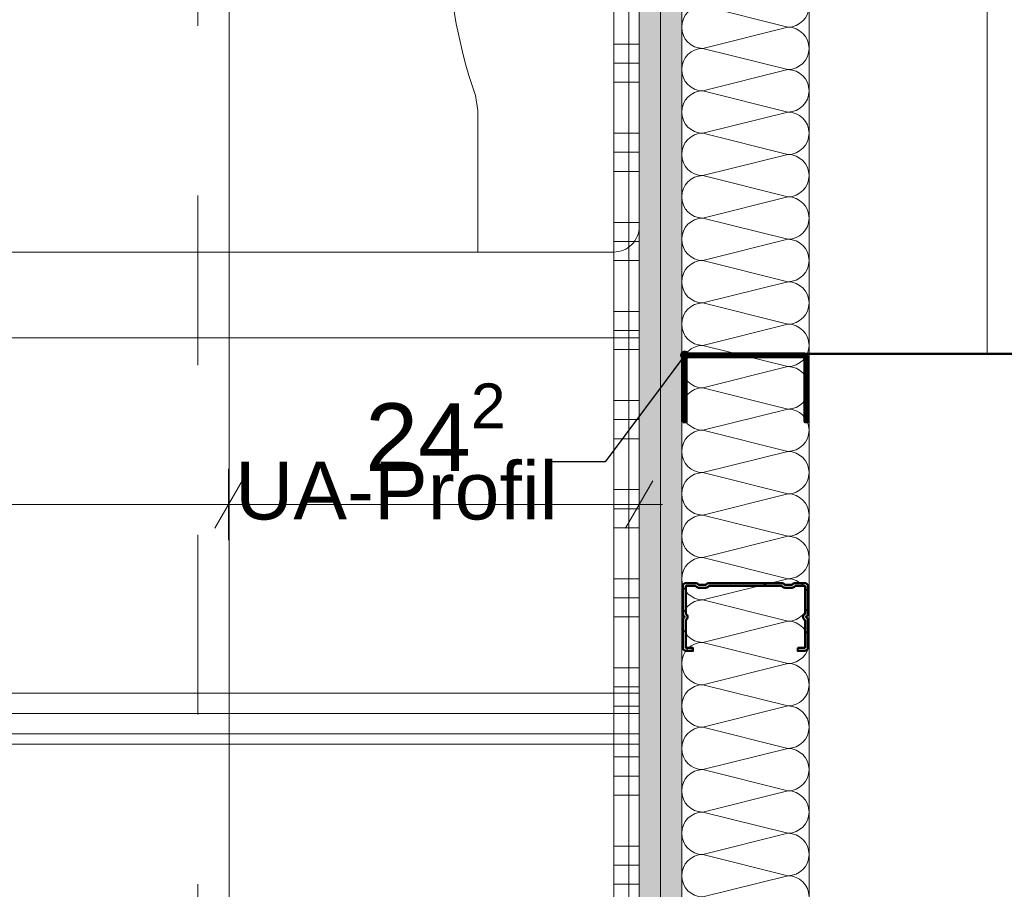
# Model space of a CAD drawing. Header units: metres. Extents: x -3.5 to 65.3, y -10.9 to 16.7.
# Tile 128 of 145: x 43.6 to 44.2, y 2.7 to 3.2. Entities that reach past the tile are written whole.
import ezdxf

# ---------------------------------------------------------------- set-up
doc = ezdxf.new("R2010")
doc.units = ezdxf.units.M
doc.header["$MEASUREMENT"] = 0
doc.linetypes.add('DASHED', pattern=[0.015, 0.007, -0.008])
doc.linetypes.add('Strichlinie doppelt', pattern=[0.218722, 0.105833, -0.042333, 0.028222, -0.042333])
for name, color, linetype in [('102 - Bemaßung_ Beschriftung.Detail_ Ausschnitt', 7, 'Continuous'), ('451 - Universal.Achsen Raster', 7, 'Continuous'), ('654 - Abdeckung.Wand Belag', 7, 'Continuous'), ('660 - Unterkonstruktion.Trockenbau', 7, 'Continuous'), ('Neubau_102 - Bemaßung_ Beschriftung.Detail_ Ausschnitt', 7, 'Continuous'), ('Neubau_606 - Struktur.Wand Innen Ausbau', 7, 'Continuous'), ('Neubau_650 - Abdeckung.Fußboden Aufbau', 7, 'Continuous'), ('Neubau_702 - Einrichtung.Möbel Sanitär', 7, 'Continuous'), ('Neubau_802 - HKLSE.Sanitär', 7, 'Continuous')]:
    doc.layers.add(name, color=color, linetype=linetype)
doc.styles.add('ERSTELLTER_STIL_1', font='txt')
doc.dimstyles.new('ERSTELLTER_STIL__1', dxfattribs={"dimtxt": 0.04, "dimasz": 0.02128, "dimexe": 0.18, "dimexo": 0.0625, "dimgap": 0, "dimtad": 1, "dimzin": 0, "dimdsep": 46, "dimtxsty": 'ERSTELLTER_STIL_1', "dimblk": 'ARROWHEAD_2', "dimblk1": 'ARROWHEAD_2', "dimblk2": 'ARROWHEAD_2', "dimcen": 0.09, "dimse1": 1, "dimse2": 1, "dimclrd": 7, "dimclre": 7, "dimclrt": 7, "dimazin": 0, "dimtfac": 1, "dimtdec": 4, "dimtmove": 0, "dimatfit": 3, "dimfxl": 1, "dimtolj": 1, "dimtzin": 0, "dimarcsym": 0})
doc.dimstyles.new('ERSTELLTER_STIL__2', dxfattribs={"dimtxt": 0.04, "dimasz": 0.02128, "dimexe": 0.18, "dimexo": 0.0625, "dimgap": 0, "dimtad": 1, "dimzin": 0, "dimdsep": 46, "dimtxsty": 'ERSTELLTER_STIL_1', "dimblk": 'ARROWHEAD_2', "dimblk1": 'ARROWHEAD_2', "dimblk2": 'ARROWHEAD_2', "dimcen": 0.09, "dimse1": 1, "dimse2": 1, "dimclrd": 7, "dimclre": 7, "dimclrt": 7, "dimazin": 0, "dimtfac": 1, "dimtdec": 4, "dimtmove": 2, "dimatfit": 3, "dimfxl": 1, "dimtolj": 1, "dimtzin": 0, "dimarcsym": 0})
doc.dimstyles.new('ERSTELLTER_STIL__3', dxfattribs={"dimtxt": 0.04, "dimasz": 0.02128, "dimexe": 0.18, "dimexo": 0.0625, "dimgap": 0, "dimtad": 1, "dimtih": 1, "dimtoh": 1, "dimzin": 0, "dimdsep": 46, "dimtxsty": 'ERSTELLTER_STIL_1', "dimblk": 'ARROWHEAD_2', "dimblk1": 'ARROWHEAD_2', "dimblk2": 'ARROWHEAD_2', "dimcen": 0.09, "dimse1": 1, "dimse2": 1, "dimclrd": 7, "dimclre": 7, "dimclrt": 7, "dimazin": 0, "dimtfac": 1, "dimtdec": 4, "dimtmove": 0, "dimatfit": 3, "dimfxl": 1, "dimtolj": 1, "dimtzin": 0, "dimarcsym": 0})
doc.dimstyles.new('ERSTELLTER_STIL__4', dxfattribs={"dimtxt": 0.04, "dimasz": 0.02128, "dimexe": 0.18, "dimexo": 0.0625, "dimgap": 0, "dimtad": 1, "dimtih": 1, "dimtoh": 1, "dimzin": 0, "dimdsep": 46, "dimtxsty": 'ERSTELLTER_STIL_1', "dimblk": 'ARROWHEAD_2', "dimblk1": 'ARROWHEAD_2', "dimblk2": 'ARROWHEAD_2', "dimcen": 0.09, "dimse1": 1, "dimse2": 1, "dimclrd": 7, "dimclre": 7, "dimclrt": 7, "dimazin": 0, "dimtfac": 1, "dimtdec": 4, "dimtmove": 2, "dimatfit": 3, "dimfxl": 1, "dimtolj": 1, "dimtzin": 0, "dimarcsym": 0})
doc.dimstyles.new('ERSTELLTER_STIL__5', dxfattribs={"dimtxt": 0.18, "dimasz": 0.010944, "dimexe": 0.18, "dimexo": 0.0625, "dimgap": 0, "dimtad": 0, "dimtih": 1, "dimtoh": 1, "dimdec": 4, "dimzin": 0, "dimdsep": 46, "dimcen": 0.09, "dimadec": 0, "dimazin": 0, "dimtfac": 1, "dimtdec": 4, "dimtmove": 0, "dimatfit": 3, "dimldrblk": 'ARROWHEAD_11', "dimfxl": 1, "dimtolj": 1, "dimtzin": 0, "dimarcsym": 0})
pattern_1 = [(45, (0, 0), (-0.0070710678, 0.0070710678), [0, -0.01])]

# ---------------------------------------------------------------- blocks, each defined once
blk = doc.blocks.new('*X73')
at = {"layer": 'Neubau_606 - Struktur.Wand Innen Ausbau', "color": 7, "linetype": 'Continuous', "lineweight": 5}
for p, q in [((44.02749, 3.22501), (44.07749, 3.21251)), ((44.02749, 3.20001), (44.07749, 3.21251)), ((44.02749, 3.20001), (44.07749, 3.18751)), ((44.02749, 3.17501), (44.07749, 3.18751)), ((44.02749, 3.17501), (44.07749, 3.16251)), ((44.02749, 3.15001), (44.07749, 3.16251)), ((44.02749, 3.15001), (44.07749, 3.13751)), ((44.02749, 3.12501), (44.07749, 3.13751)), ((44.02749, 3.12501), (44.07749, 3.11251)), ((44.02749, 3.10001), (44.07749, 3.11251)), ((44.02749, 3.10001), (44.07749, 3.08751)), ((44.02749, 3.07501), (44.07749, 3.08751)), ((44.02749, 3.07501), (44.07749, 3.06251)), ((44.02749, 3.05001), (44.07749, 3.06251)), ((44.02749, 3.05001), (44.07749, 3.03751)), ((44.02749, 3.02501), (44.07749, 3.03751)), ((44.02749, 3.02501), (44.07749, 3.01251)), ((44.02749, 3.00001), (44.07749, 3.01251)), ((44.02749, 3.00001), (44.07749, 2.98751)), ((44.02749, 2.97501), (44.07749, 2.98751)), ((44.02749, 2.97501), (44.07749, 2.96251)), ((44.02749, 2.95001), (44.07749, 2.96251)), ((44.02749, 2.95001), (44.07749, 2.93751)), ((44.02749, 2.92501), (44.07749, 2.93751)), ((44.02749, 2.92501), (44.07749, 2.91251)), ((44.02749, 2.90001), (44.07749, 2.91251)), ((44.02749, 2.90001), (44.07749, 2.88751)), ((44.02749, 2.87501), (44.07749, 2.88751)), ((44.02749, 2.87501), (44.07749, 2.86251)), ((44.02749, 2.85001), (44.07749, 2.86251)), ((44.02749, 2.85001), (44.07749, 2.83751)), ((44.02749, 2.82501), (44.07749, 2.83751)), ((44.02749, 2.82501), (44.07749, 2.81251)), ((44.02749, 2.80001), (44.07749, 2.81251)), ((44.02749, 2.80001), (44.07749, 2.78751)), ((44.02749, 2.77501), (44.07749, 2.78751)), ((44.02749, 2.77501), (44.07749, 2.76251)), ((44.02749, 2.75001), (44.07749, 2.76251)), ((44.02749, 2.75001), (44.07749, 2.73751)), ((44.02749, 2.72501), (44.07749, 2.73751)), ((44.02749, 2.72501), (44.07749, 2.71251)), ((44.02749, 2.70001), (44.07749, 2.71251))]:
    blk.add_line(p, q, dxfattribs=at)
for centre, start, end in [((44.02749, 3.21251), 90.00001, 180.00001), ((44.07749, 3.22501), 270.00001, 0.00001), ((44.02749, 3.21251), 180.00001, 270.00001), ((44.07749, 3.20001), 0.00001, 90.00001), ((44.02749, 3.18751), 90.00001, 180.00001), ((44.07749, 3.20001), 270.00001, 0.00001), ((44.02749, 3.18751), 180.00001, 270.00001), ((44.07749, 3.17501), 0.00001, 90.00001), ((44.02749, 3.16251), 90.00001, 180.00001), ((44.07749, 3.17501), 270.00001, 0.00001), ((44.02749, 3.16251), 180.00001, 270.00001), ((44.07749, 3.15001), 0.00001, 90.00001), ((44.02749, 3.13751), 90.00001, 180.00001), ((44.07749, 3.15001), 270.00001, 0.00001), ((44.02749, 3.13751), 180.00001, 270.00001), ((44.07749, 3.12501), 0.00001, 90.00001), ((44.02749, 3.11251), 90.00001, 180.00001), ((44.07749, 3.12501), 270.00001, 0.00001), ((44.02749, 3.11251), 180.00001, 270.00001), ((44.07749, 3.10001), 0.00001, 90.00001), ((44.02749, 3.08751), 90.00001, 180.00001), ((44.07749, 3.10001), 270.00001, 0.00001), ((44.02749, 3.08751), 180.00001, 270.00001), ((44.07749, 3.07501), 0.00001, 90.00001), ((44.02749, 3.06251), 90.00001, 180.00001), ((44.07749, 3.07501), 270.00001, 0.00001), ((44.02749, 3.06251), 180.00001, 270.00001), ((44.07749, 3.05001), 0.00001, 90.00001), ((44.02749, 3.03751), 90.00001, 180.00001), ((44.07749, 3.05001), 270.00001, 0.00001), ((44.02749, 3.03751), 180.00001, 270.00001), ((44.07749, 3.02501), 0.00001, 90.00001), ((44.02749, 3.01251), 90.00001, 180.00001), ((44.07749, 3.02501), 270.00001, 0.00001), ((44.02749, 3.01251), 180.00001, 270.00001), ((44.07749, 3.00001), 0.00001, 90.00001), ((44.02749, 2.98751), 90.00001, 180.00001), ((44.07749, 3.00001), 270.00001, 0.00001), ((44.02749, 2.98751), 180.00001, 270.00001), ((44.07749, 2.97501), 0.00001, 90.00001), ((44.02749, 2.96251), 90.00001, 180.00001), ((44.07749, 2.97501), 270.00001, 0.00001), ((44.02749, 2.96251), 180.00001, 270.00001), ((44.07749, 2.95001), 0.00001, 90.00001), ((44.02749, 2.93751), 90.00001, 180.00001), ((44.07749, 2.95001), 270.00001, 0.00001), ((44.02749, 2.93751), 180.00001, 270.00001), ((44.07749, 2.92501), 0.00001, 90.00001), ((44.02749, 2.91251), 90.00001, 180.00001), ((44.07749, 2.92501), 270.00001, 0.00001), ((44.02749, 2.91251), 180.00001, 270.00001), ((44.07749, 2.90001), 0.00001, 90.00001), ((44.02749, 2.88751), 90.00001, 180.00001), ((44.07749, 2.90001), 270.00001, 0.00001), ((44.02749, 2.88751), 180.00001, 270.00001), ((44.07749, 2.87501), 0.00001, 90.00001), ((44.02749, 2.86251), 90.00001, 180.00001), ((44.07749, 2.87501), 270.00001, 0.00001), ((44.02749, 2.86251), 180.00001, 270.00001), ((44.07749, 2.85001), 0.00001, 90.00001), ((44.02749, 2.83751), 90.00001, 180.00001), ((44.07749, 2.85001), 270.00001, 0.00001), ((44.02749, 2.83751), 180.00001, 270.00001), ((44.07749, 2.82501), 0.00001, 90.00001), ((44.02749, 2.81251), 90.00001, 180.00001), ((44.07749, 2.82501), 270.00001, 0.00001), ((44.02749, 2.81251), 180.00001, 270.00001), ((44.07749, 2.80001), 0.00001, 90.00001), ((44.02749, 2.78751), 90.00001, 180.00001), ((44.07749, 2.80001), 270.00001, 0.00001), ((44.02749, 2.78751), 180.00001, 270.00001), ((44.07749, 2.77501), 0.00001, 90.00001), ((44.02749, 2.76251), 90.00001, 180.00001), ((44.07749, 2.77501), 270.00001, 0.00001), ((44.02749, 2.76251), 180.00001, 270.00001), ((44.07749, 2.75001), 0.00001, 90.00001), ((44.02749, 2.73751), 90.00001, 180.00001), ((44.07749, 2.75001), 270.00001, 0.00001), ((44.02749, 2.73751), 180.00001, 270.00001), ((44.07749, 2.72501), 0.00001, 90.00001), ((44.02749, 2.71251), 90.00001, 180.00001), ((44.07749, 2.72501), 270.00001, 0.00001), ((44.02749, 2.71251), 180.00001, 270.00001), ((44.07749, 2.70001), 0.00001, 90.00001)]:
    blk.add_arc(centre, 0.0125, start, end, dxfattribs=at)
blk = doc.blocks.new('*X170')
at = {"layer": '654 - Abdeckung.Wand Belag', "color": 7, "linetype": 'Continuous', "lineweight": 5}
for p, q in [((43.98375, 3.255), (43.98375, 3.2025)), ((43.97499, 3.2025), (43.98999, 3.2025)), ((43.98375, 3.2025), (43.98375, 3.15)), ((43.97499, 3.19125), (43.98999, 3.19125)), ((43.97499, 3.18), (43.98999, 3.18)), ((43.97499, 3.15), (43.98999, 3.15)), ((43.98375, 3.15), (43.98375, 3.0975)), ((43.97499, 3.13875), (43.98999, 3.13875)), ((43.97499, 3.1275), (43.98999, 3.1275)), ((43.97499, 3.0975), (43.98999, 3.0975)), ((43.98375, 3.0975), (43.98375, 3.045)), ((43.97499, 3.08625), (43.98999, 3.08625)), ((43.97499, 3.075), (43.98999, 3.075)), ((43.97499, 3.045), (43.98999, 3.045)), ((43.98375, 3.045), (43.98375, 2.9925)), ((43.97499, 3.03375), (43.98999, 3.03375)), ((43.97499, 3.0225), (43.98999, 3.0225)), ((43.97499, 2.9925), (43.98999, 2.9925)), ((43.98375, 2.9925), (43.98375, 2.94)), ((43.97499, 2.98125), (43.98999, 2.98125)), ((43.97499, 2.97), (43.98999, 2.97)), ((43.97499, 2.94), (43.98999, 2.94)), ((43.98375, 2.94), (43.98375, 2.8875)), ((43.97499, 2.92875), (43.98999, 2.92875)), ((43.97499, 2.9175), (43.98999, 2.9175)), ((43.97499, 2.8875), (43.98999, 2.8875)), ((43.98375, 2.8875), (43.98375, 2.835)), ((43.97499, 2.87625), (43.98999, 2.87625)), ((43.97499, 2.865), (43.98999, 2.865)), ((43.97499, 2.835), (43.98999, 2.835)), ((43.98375, 2.835), (43.98375, 2.7825)), ((43.97499, 2.82375), (43.98999, 2.82375)), ((43.97499, 2.8125), (43.98999, 2.8125)), ((43.97499, 2.7825), (43.98999, 2.7825)), ((43.98375, 2.7825), (43.98375, 2.73)), ((43.97499, 2.77125), (43.98999, 2.77125)), ((43.97499, 2.76), (43.98999, 2.76)), ((43.97499, 2.73), (43.98999, 2.73)), ((43.98375, 2.73), (43.98375, 2.6775)), ((43.97499, 2.71875), (43.98999, 2.71875)), ((43.97499, 2.7075), (43.98999, 2.7075))]:
    blk.add_line(p, q, dxfattribs=at)
blk = doc.blocks.new('*D294')
at = {"layer": '102 - Bemaßung_ Beschriftung.Detail_ Ausschnitt', "color": 7, "linetype": 'Continuous', "lineweight": 5}
for p, q in [((43.46099, 3.02806), (43.48899, 3.01189)), ((43.49599, 3.01998), (43.45399, 3.01998)), ((43.47499, 2.58998), (43.47499, 3.01998)), ((43.46099, 2.59806), (43.48899, 2.58189)), ((43.49599, 2.58998), (43.45399, 2.58998))]:
    blk.add_line(p, q, dxfattribs=at)
at = {"layer": '102 - Bemaßung_ Beschriftung.Detail_ Ausschnitt', "color": 7, "lineweight": 5, "insert": (43.46699, 2.72189), "char_height": 0.04, "attachment_point": 7, "rotation": 90, "style": 'ERSTELLTER_STIL_1'}
blk.add_mtext('\\A1;{\\pql;\\fArial|b0|i0|c0|p38;43}', dxfattribs=at)
blk = doc.blocks.new('ARROWHEAD_2')
at = {"color": 0, "linetype": 'Continuous', "lineweight": 0}
for p, q in [((-0.378, -0.655), (0.378, 0.655)), ((0, 0), (-1, 0))]:
    blk.add_line(p, q, dxfattribs=at)
blk = doc.blocks.new('*D295')
at = {"layer": '102 - Bemaßung_ Beschriftung.Detail_ Ausschnitt', "color": 7, "linetype": 'Continuous', "lineweight": 5}
for p, q in [((43.46099, 3.52806), (43.48899, 3.51189)), ((43.49599, 3.51998), (43.45399, 3.51998)), ((43.47499, 3.01998), (43.47499, 3.51998)), ((43.46099, 3.02806), (43.48899, 3.01189)), ((43.49599, 3.01998), (43.45399, 3.01998))]:
    blk.add_line(p, q, dxfattribs=at)
at = {"layer": '102 - Bemaßung_ Beschriftung.Detail_ Ausschnitt', "color": 7, "lineweight": 5, "insert": (43.46699, 3.28124), "char_height": 0.04, "attachment_point": 7, "rotation": 90, "style": 'ERSTELLTER_STIL_1'}
blk.add_mtext('\\A1;{\\pql;\\fArial|b0|i0|c0|p38;50}', dxfattribs=at)
blk = doc.blocks.new('*D304')
at = {"layer": '102 - Bemaßung_ Beschriftung.Detail_ Ausschnitt', "color": 7, "linetype": 'Continuous', "lineweight": 5}
for p, q in [((43.26099, 2.79806), (43.28899, 2.78189)), ((43.29599, 2.78998), (43.25399, 2.78998)), ((43.27499, 2.33998), (43.27499, 2.78998)), ((43.26099, 2.34806), (43.28899, 2.33189)), ((43.29599, 2.33998), (43.25399, 2.33998))]:
    blk.add_line(p, q, dxfattribs=at)
at = {"layer": '102 - Bemaßung_ Beschriftung.Detail_ Ausschnitt', "color": 7, "lineweight": 5, "char_height": 0.04, "attachment_point": 7, "rotation": 90, "style": 'ERSTELLTER_STIL_1'}
for s, insert in [('\\A1;{\\pql;\\fArial|b0|i0|c0|p38;3}', (43.26699, 2.75153)), ('\\A1;{\\pql;\\fArial|b0|i0|c0|p38;45}', (43.26699, 2.51944))]:
    blk.add_mtext(s, dxfattribs=dict(at, insert=insert))
blk = doc.blocks.new('*D305')
at = {"layer": '102 - Bemaßung_ Beschriftung.Detail_ Ausschnitt', "color": 7, "linetype": 'Continuous', "lineweight": 5}
for p, q in [((43.26099, 2.82806), (43.28899, 2.81189)), ((43.27499, 2.78998), (43.27499, 2.81998)), ((43.26099, 2.79806), (43.28899, 2.78189))]:
    blk.add_line(p, q, dxfattribs=at)
blk = doc.blocks.new('*D306')
at = {"layer": '102 - Bemaßung_ Beschriftung.Detail_ Ausschnitt', "color": 7, "linetype": 'Continuous', "lineweight": 5}
for p, q in [((43.26099, 3.27806), (43.28899, 3.26189)), ((43.29599, 3.26998), (43.25399, 3.26998)), ((43.27499, 2.81998), (43.27499, 3.26998)), ((43.26099, 2.82806), (43.28899, 2.81189)), ((43.29599, 2.81998), (43.25399, 2.81998)), ((43.27499, 2.78998), (43.27499, 2.81998))]:
    blk.add_line(p, q, dxfattribs=at)
at = {"layer": '102 - Bemaßung_ Beschriftung.Detail_ Ausschnitt', "color": 7, "lineweight": 5, "insert": (43.26699, 3.01462), "char_height": 0.04, "attachment_point": 7, "rotation": 90, "style": 'ERSTELLTER_STIL_1'}
blk.add_mtext('\\A1;{\\pql;\\fArial|b0|i0|c0|p38;45}', dxfattribs=at)
blk = doc.blocks.new('*D330')
at = {"layer": '102 - Bemaßung_ Beschriftung.Detail_ Ausschnitt', "color": 7, "linetype": 'Continuous', "lineweight": 5}
for p, q in [((44.08999, 3.67398), (44.08999, 3.71598)), ((44.31499, 3.67398), (44.31499, 3.71598)), ((44.09807, 3.70898), (44.08191, 3.68098)), ((44.32307, 3.70898), (44.30691, 3.68098)), ((43.98999, 3.69498), (44.08999, 3.69498)), ((44.08999, 3.69498), (44.31499, 3.69498))]:
    blk.add_line(p, q, dxfattribs=at)
at = {"layer": '102 - Bemaßung_ Beschriftung.Detail_ Ausschnitt', "color": 7, "lineweight": 5, "insert": (44.16212, 3.70254), "char_height": 0.04, "attachment_point": 7, "style": 'ERSTELLTER_STIL_1'}
blk.add_mtext('\\A1;{\\pql;\\fArial|b0|i0|c0|p38;22\\fArial|b0|i0|c0|p38;\\A1{\\H.66x;\\S5^  ;}}', dxfattribs=at)
blk = doc.blocks.new('*D338')
at = {"layer": '102 - Bemaßung_ Beschriftung.Detail_ Ausschnitt', "color": 7, "linetype": 'Continuous', "lineweight": 5}
for p, q in [((43.98999, 1.94088), (43.98999, 1.98288)), ((44.01499, 1.94088), (44.01499, 1.98288)), ((43.99807, 1.97588), (43.98191, 1.94788)), ((44.02307, 1.97588), (44.00691, 1.94788)), ((43.9763, 1.96188), (43.98999, 1.96188)), ((43.98999, 1.96188), (44.01499, 1.96188))]:
    blk.add_line(p, q, dxfattribs=at)
at = {"layer": '102 - Bemaßung_ Beschriftung.Detail_ Ausschnitt', "color": 7, "lineweight": 5, "insert": (43.93151, 1.96944), "char_height": 0.04, "attachment_point": 7, "style": 'ERSTELLTER_STIL_1'}
blk.add_mtext('\\A1;{\\pql;\\fArial|b0|i0|c0|p38;2\\fArial|b0|i0|c0|p38;\\A1{\\H.66x;\\S5^  ;}}', dxfattribs=at)
blk = doc.blocks.new('*D340')
at = {"layer": '102 - Bemaßung_ Beschriftung.Detail_ Ausschnitt', "color": 7, "linetype": 'Continuous', "lineweight": 5}
for p, q in [((44.19499, 1.94088), (44.19499, 1.98288)), ((44.53999, 1.94088), (44.53999, 1.98288)), ((44.20307, 1.97588), (44.18691, 1.94788)), ((44.53191, 1.94788), (44.54807, 1.97588)), ((44.19499, 1.96188), (44.53999, 1.96188)), ((44.53999, 1.96188), (44.55368, 1.96188))]:
    blk.add_line(p, q, dxfattribs=at)
at = {"layer": '102 - Bemaßung_ Beschriftung.Detail_ Ausschnitt', "color": 7, "lineweight": 5, "insert": (44.32712, 1.96919), "char_height": 0.04, "attachment_point": 7, "style": 'ERSTELLTER_STIL_1'}
blk.add_mtext('\\A1;{\\pql;\\fArial|b0|i0|c0|p38;34\\fArial|b0|i0|c0|p38;\\A1{\\H.66x;\\S5^  ;}}', dxfattribs=at)
blk = doc.blocks.new('*D356')
at = {"layer": '102 - Bemaßung_ Beschriftung.Detail_ Ausschnitt', "color": 7, "linetype": 'Continuous', "lineweight": 5}
for p, q in [((44.31499, 3.41012), (44.31499, 3.45212)), ((44.20307, 3.44512), (44.18691, 3.41712)), ((44.32307, 3.44512), (44.30691, 3.41712)), ((44.19499, 3.43112), (44.31499, 3.43112))]:
    blk.add_line(p, q, dxfattribs=at)
at = {"layer": '102 - Bemaßung_ Beschriftung.Detail_ Ausschnitt', "color": 7, "lineweight": 5, "insert": (44.22464, 3.43912), "char_height": 0.04, "attachment_point": 7, "style": 'ERSTELLTER_STIL_1'}
blk.add_mtext('\\A1;{\\pql;\\fArial|b0|i0|c0|p38;12}', dxfattribs=at)
blk = doc.blocks.new('*D378')
at = {"layer": '102 - Bemaßung_ Beschriftung.Detail_ Ausschnitt', "color": 7, "linetype": 'Continuous', "lineweight": 5}
for p, q in [((43.14599, 2.9102), (43.14599, 2.9522)), ((43.74799, 2.9102), (43.74799, 2.9522)), ((43.15408, 2.9452), (43.13791, 2.9172)), ((43.75608, 2.9452), (43.73991, 2.9172)), ((43.14599, 2.9312), (43.74799, 2.9312))]:
    blk.add_line(p, q, dxfattribs=at)
at = {"layer": '102 - Bemaßung_ Beschriftung.Detail_ Ausschnitt', "color": 7, "lineweight": 5, "insert": (43.38692, 2.93854), "char_height": 0.04, "attachment_point": 7, "style": 'ERSTELLTER_STIL_1'}
blk.add_mtext('\\A1;{\\pql;\\fArial|b0|i0|c0|p38;60\\fArial|b0|i0|c0|p38;\\A1{\\H.66x;\\S2^  ;}}', dxfattribs=at)
blk = doc.blocks.new('*D379')
at = {"layer": '102 - Bemaßung_ Beschriftung.Detail_ Ausschnitt', "color": 7, "linetype": 'Continuous', "lineweight": 5}
for p, q in [((43.74799, 2.9102), (43.74799, 2.9522)), ((43.98999, 2.9102), (43.98999, 2.9522)), ((43.75608, 2.9452), (43.73991, 2.9172)), ((43.98191, 2.9172), (43.99807, 2.9452)), ((43.74799, 2.9312), (43.98999, 2.9312)), ((43.98999, 2.9312), (44.00368, 2.9312))]:
    blk.add_line(p, q, dxfattribs=at)
at = {"layer": '102 - Bemaßung_ Beschriftung.Detail_ Ausschnitt', "color": 7, "lineweight": 5, "insert": (43.82862, 2.9392), "char_height": 0.04, "attachment_point": 7, "style": 'ERSTELLTER_STIL_1'}
blk.add_mtext('\\A1;{\\pql;\\fArial|b0|i0|c0|p38;24\\fArial|b0|i0|c0|p38;\\A1{\\H.66x;\\S2^  ;}}', dxfattribs=at)
blk = doc.blocks.new('ARROWHEAD_11')
at = {"color": 0, "linetype": 'Continuous', "lineweight": 0}
blk.add_line((0, 0), (-1, 0), dxfattribs=at)
at = {"color": 0, "linetype": 'Continuous', "lineweight": 0, "const_width": 0.25, "flags": 128}
blk.add_lwpolyline([(-0.125, 0, 1), (0.125, 0, 1)], format="xyb", close=True, dxfattribs=at)

msp = doc.modelspace()

# ---------------------------------------------------------------- hatches: boundary and pattern name
at = {"layer": 'Neubau_606 - Struktur.Wand Innen Ausbau', "linetype": 'Continuous', "lineweight": 0, "true_color": 0x000000}
h = msp.add_hatch(dxfattribs=at)
h.set_pattern_fill('Gips_0001', color=18, style=0, pattern_type=2)
h.set_pattern_definition(pattern_1)
h.paths.add_polyline_path([(44.01499, 0.93248), (44.01499, 3.7325), (44.00666, 3.7325), (44.00249, 3.72937), (44.00249, 0.93248)])
h = msp.add_hatch(dxfattribs=at)
h.set_pattern_fill('Gips_0001', color=18, style=0, pattern_type=2)
h.set_pattern_definition(pattern_1)
h.paths.add_polyline_path([(44.00249, 0.94498), (44.00249, 3.72), (43.98999, 3.72), (43.98999, 0.94498)])
at = {"layer": 'Neubau_650 - Abdeckung.Fußboden Aufbau', "linetype": 'Continuous', "lineweight": 13, "true_color": 0xafafaf}
h = msp.add_hatch(dxfattribs=at)
h.set_pattern_fill('Raster_60x60_Fuge_2mm_0001', color=253, style=0, pattern_type=2)
h.set_pattern_definition([(0, (41.34, 4.835), (0, 0.602), []), (90, (41.34, 4.835), (-0.602, 0), [])])
h.paths.add_polyline_path([(40.44002, 3.56), (40.44002, 0.255), (43.56999, 0.255), (43.56999, 0.95998), (43.98999, 0.95998), (43.98999, 3.72), (42.33499, 3.72), (42.33499, 3.81), (42.23499, 3.81), (42.23499, 3.91), (41.34999, 3.91), (41.34999, 3.81), (40.89002, 3.81), (40.89003, 3.56)])
h.paths.add_polyline_path([(43.34499, 0.33, -0.414214), (43.39499, 0.38, -0.414214), (43.44499, 0.33, -0.414214), (43.39499, 0.28, -0.414214)], flags=0)
h.paths.add_polyline_path([(43.44499, 0.33, -0.414214), (43.49499, 0.38, -0.414214), (43.54499, 0.33, -0.414214), (43.49499, 0.28, -0.414214)], flags=0)
at = {"layer": 'Neubau_702 - Einrichtung.Möbel Sanitär', "linetype": 'Continuous', "lineweight": 0, "true_color": 0x000000}
h = msp.add_hatch(dxfattribs=at)
h.set_pattern_fill('Holz__Sperrholz_1_0001', color=18, style=0, pattern_type=2)
h.set_pattern_definition([(0, (0, 0), (0, 0.0120000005), [])])
h.paths.add_polyline_path([(43.98999, 2.81998), (42.48999, 2.81998), (42.48999, 2.78998), (43.98999, 2.78998)])

# ---------------------------------------------------------------- linework, layer by layer
at = {"layer": '451 - Universal.Achsen Raster', "color": 160, "linetype": 'Strichlinie doppelt', "lineweight": 9, "true_color": 0x3232ff}
msp.add_line((43.72999, -10.585), (43.72999, 16.355), dxfattribs=at)
at = {"layer": '654 - Abdeckung.Wand Belag', "color": 7, "linetype": 'Continuous', "lineweight": 5, "flags": 128}
for points in [[(43.97499, 3.705), (43.97499, 0.95998)], [(43.98999, 0.95998), (43.98999, 3.705)]]:
    msp.add_lwpolyline(points, dxfattribs=at)
at = {"layer": '660 - Unterkonstruktion.Trockenbau', "color": 7, "linetype": 'Continuous', "lineweight": 50, "flags": 128}
msp.add_lwpolyline([(44.01499, 3.01998), (44.53999, 3.01998)], close=True, dxfattribs=at)
at = {"layer": '660 - Unterkonstruktion.Trockenbau', "color": 7, "linetype": 'Continuous', "lineweight": 18}
msp.add_lwpolyline([(44.01499, 3.01998), (44.53999, 3.01998)], dxfattribs=at)
at = {"layer": '660 - Unterkonstruktion.Trockenbau', "color": 7, "linetype": 'Continuous', "lineweight": 70, "flags": 128}
msp.add_lwpolyline([(44.01559, 2.97998), (44.01559, 3.01723, -0.414214), (44.01834, 3.01998), (44.08664, 3.01998, -0.414214), (44.08939, 3.01723), (44.08939, 2.97998), (44.08764, 2.97998), (44.08764, 3.01723, 0.414214), (44.08664, 3.01823), (44.01834, 3.01823, 0.414214), (44.01734, 3.01723), (44.01734, 2.97998)], format="xyb", close=True, dxfattribs=at)
at = {"layer": '660 - Unterkonstruktion.Trockenbau', "color": 7, "linetype": 'Continuous', "lineweight": 50, "flags": 128}
msp.add_lwpolyline([(44.08339, 2.84673), (44.08339, 2.84498), (44.08739, 2.84498, 0.414214), (44.08939, 2.84698), (44.08939, 2.86303, 0.267949), (44.08839, 2.86476, -0.57735), (44.08839, 2.86519, 0.267949), (44.08939, 2.86692), (44.08939, 2.88298, 0.414214), (44.08739, 2.88498), (44.08189, 2.88498, 0.250492), (44.08023, 2.88409, -0.250492), (44.08002, 2.88398), (44.07576, 2.88398, -0.250492), (44.07555, 2.88409, 0.250492), (44.07389, 2.88498), (44.03109, 2.88498, 0.250492), (44.02943, 2.88409, -0.250492), (44.02922, 2.88398), (44.02496, 2.88398, -0.250492), (44.02475, 2.88409, 0.250492), (44.02309, 2.88498), (44.01759, 2.88498, 0.414214), (44.01559, 2.88298), (44.01559, 2.86692, 0.267949), (44.01659, 2.86519, -0.57735), (44.01659, 2.86476, 0.267949), (44.01559, 2.86303), (44.01559, 2.84698, 0.414214), (44.01759, 2.84498), (44.02159, 2.84498), (44.02159, 2.84673), (44.01759, 2.84673, -0.414214), (44.01734, 2.84698), (44.01734, 2.86303, -0.267949), (44.01747, 2.86324, 0.57735), (44.01747, 2.86671, -0.267949), (44.01734, 2.86692), (44.01734, 2.88298, -0.414214), (44.01759, 2.88323), (44.02309, 2.88323, -0.250492), (44.0233, 2.88311, 0.250492), (44.02496, 2.88223), (44.02922, 2.88223, 0.250492), (44.03088, 2.88311, -0.250492), (44.03109, 2.88323), (44.07389, 2.88323, -0.250492), (44.0741, 2.88311, 0.250492), (44.07576, 2.88223), (44.08002, 2.88223, 0.250492), (44.08168, 2.88311, -0.250492), (44.08189, 2.88323), (44.08739, 2.88323, -0.414214), (44.08764, 2.88298), (44.08764, 2.86692, -0.267949), (44.08752, 2.86671, 0.57735), (44.08752, 2.86324, -0.267949), (44.08764, 2.86303), (44.08764, 2.84698, -0.414214), (44.08739, 2.84673)], format="xyb", close=True, dxfattribs=at)
at = {"layer": 'Neubau_606 - Struktur.Wand Innen Ausbau', "color": 1, "linetype": 'Continuous', "lineweight": 5}
for p, q in [((44.01499, 3.73875), (44.01499, 0.91998)), ((44.00249, 3.72937), (44.00249, 0.93248))]:
    msp.add_line(p, q, dxfattribs=at)
at = {"layer": 'Neubau_606 - Struktur.Wand Innen Ausbau', "color": 1, "linetype": 'Continuous', "lineweight": 5, "flags": 128}
for points in [[(44.08999, 0.84498), (44.08999, 3.795)], [(43.98999, 3.72), (43.98999, 0.94498)]]:
    msp.add_lwpolyline(points, dxfattribs=at)
at = {"layer": 'Neubau_650 - Abdeckung.Fußboden Aufbau', "color": 1, "linetype": 'Continuous', "lineweight": 13, "flags": 128}
msp.add_lwpolyline([(41.34999, 3.81), (40.89002, 3.81), (40.89003, 3.56), (40.44002, 3.56), (40.44002, 0.255), (43.56999, 0.255), (43.56999, 0.95998), (43.98999, 0.95998), (43.98999, 3.72), (42.33499, 3.72), (42.33499, 3.81), (42.23499, 3.81), (42.23499, 3.91)], dxfattribs=at)
at = {"layer": 'Neubau_702 - Einrichtung.Möbel Sanitär', "color": 1, "linetype": 'Continuous', "lineweight": 9}
for p, q in [((43.89496, 3.16337), (43.8935, 3.17216)), ((43.89496, 3.07998), (43.89496, 3.16337))]:
    msp.add_line(p, q, dxfattribs=at)
at = {"layer": 'Neubau_702 - Einrichtung.Möbel Sanitär', "color": 1, "linetype": 'Continuous', "lineweight": 9, "flags": 128}
msp.add_lwpolyline([(43.89496, 3.45998), (43.61499, 3.45998, 1), (43.61499, 3.07998), (43.89496, 3.07998), (43.97499, 3.07998, 0.414214), (43.98999, 3.09498), (43.98999, 3.44498, 0.414214), (43.97499, 3.45998)], format="xyb", close=True, dxfattribs=at)
at = {"layer": 'Neubau_702 - Einrichtung.Möbel Sanitär', "color": 1, "linetype": 'Continuous', "lineweight": 18, "flags": 128}
for points in [[(43.98999, 2.81998), (42.48999, 2.81998)], [(43.98999, 2.78998), (43.98999, 2.81998)], [(42.48999, 2.78998), (43.98999, 2.78998)]]:
    msp.add_lwpolyline(points, dxfattribs=at)
at = {"layer": 'Neubau_702 - Einrichtung.Möbel Sanitär', "color": 1, "linetype": 'Continuous', "lineweight": 9}
msp.add_arc((44.17465, 3.26998), 0.29768, 160.81765, 199.18235, dxfattribs=at)
at = {"layer": 'Neubau_802 - HKLSE.Sanitär', "color": 1, "linetype": 'Continuous', "lineweight": 9}
for p, q in [((44.01499, 3.51998), (44.01499, 3.01998)), ((44.19499, 3.51998), (44.19499, 3.01998)), ((44.19499, 3.01998), (44.01499, 3.01998))]:
    msp.add_line(p, q, dxfattribs=at)
at = {"layer": 'Neubau_802 - HKLSE.Sanitär', "color": 1, "linetype": 'DASHED', "lineweight": 9, "flags": 128}
for points in [[(44.01499, 3.01998), (44.01499, 3.51998)], [(44.19499, 3.51998), (44.19499, 3.01998)], [(44.19499, 3.01998), (44.01499, 3.01998)]]:
    msp.add_lwpolyline(points, dxfattribs=at)

# ---------------------------------------------------------------- block references
at = {"layer": '654 - Abdeckung.Wand Belag', "color": 7, "lineweight": 5}
msp.add_blockref('*X170', (0, 0), dxfattribs=at)
at = {"layer": 'Neubau_606 - Struktur.Wand Innen Ausbau', "color": 1, "lineweight": 13}
msp.add_blockref('*X73', (0, 0), dxfattribs=at)

# ---------------------------------------------------------------- texts
at = {"layer": 'Neubau_102 - Bemaßung_ Beschriftung.Detail_ Ausschnitt', "color": 7, "linetype": 'Continuous', "lineweight": 9, "insert": (43.84689, 2.95641), "char_height": 0.034, "attachment_point": 2, "style": 'ERSTELLTER_STIL_1'}
msp.add_mtext('\\A1;{\\pqc;\\fArial|b0|i0|c0|p38;UA-Profil}', dxfattribs=at)

# ---------------------------------------------------------------- dimensions: what is measured, and where the dimension line sits
at = {"layer": '102 - Bemaßung_ Beschriftung.Detail_ Ausschnitt', "color": 7, "linetype": 'Continuous', "lineweight": 5}
for base, p1, p2, dimstyle, picture, middle in [((44.31499027, 3.69497517), (44.08999028, 3.79499748), (44.31499027, 3.16000011), 'ERSTELLTER_STIL__3', '*D330', (44.24663678, 3.72297517)), ((43.98999, 2.9312), (43.74799, 3.631), (43.98999, 3.72), 'ERSTELLTER_STIL__3', '*D379', (43.91314, 2.9592)), ((44.014991, 1.961878), (43.98999, 3.719997), (44.014991, 2.589975), 'ERSTELLTER_STIL__3', '*D338', (44.000781, 1.989878)), ((43.74799, 2.9312), (43.14599, 3.63101), (43.74799, 3.631), 'ERSTELLTER_STIL__4', '*D378', (43.47144, 2.9592)), ((44.31499, 3.43112), (44.19499, 3.51998), (44.31499, 3.16), 'ERSTELLTER_STIL__3', '*D356', (44.25513, 3.45912)), ((44.539989, 1.961878), (44.194991, 2.589975), (44.539989, 3.235), 'ERSTELLTER_STIL__3', '*D340', (44.411636, 1.989878))]:
    dim = msp.add_linear_dim(base=base, p1=p1, p2=p2, dimstyle=dimstyle, dxfattribs=at)
    dim.commit()
    dim.dimension.update_dxf_attribs({"geometry": picture, "text_midpoint": middle, "dimtype": 160})
for base, p1, p2, dimstyle, picture, middle in [((43.47499, 3.51998), (44.19499, 3.01998), (44.19499, 3.51998), 'ERSTELLTER_STIL__2', '*D295', (43.44699, 3.31173)), ((43.27499, 3.26998), (43.98999, 2.81998), (43.42499, 3.26998), 'ERSTELLTER_STIL__1', '*D306', (43.24699, 3.04511)), ((43.47499, 3.01998), (44.19499, 2.58998), (44.19499, 3.01998), 'ERSTELLTER_STIL__2', '*D294', (43.44699, 2.75238)), ((43.27499, 2.81998), (43.98999, 2.78998), (43.98999, 2.81998), 'ERSTELLTER_STIL__1', '*D305', (43.24699, 2.76678)), ((43.27499, 2.78998), (43.42499, 2.33998), (43.98999, 2.78998), 'ERSTELLTER_STIL__1', '*D304', (43.24699, 2.54994))]:
    dim = msp.add_linear_dim(base=base, p1=p1, p2=p2, angle=90, dimstyle=dimstyle, dxfattribs=at)
    dim.commit()
    dim.dimension.update_dxf_attribs({"geometry": picture, "text_midpoint": middle, "dimtype": 160, "text_rotation": 90})

# ---------------------------------------------------------------- leaders
at = {"layer": 'Neubau_102 - Bemaßung_ Beschriftung.Detail_ Ausschnitt', "color": 1, "linetype": 'Continuous', "lineweight": 13, "annotation_type": 0, "has_hookline": 1, "hookline_direction": 1, "text_width": 0.18278}
msp.add_leader([(44.01678, 3.01918), (43.96999, 2.95641), (43.93828, 2.95641)], dimstyle='ERSTELLTER_STIL__5', dxfattribs=at)

doc.saveas('drawing.dxf')
